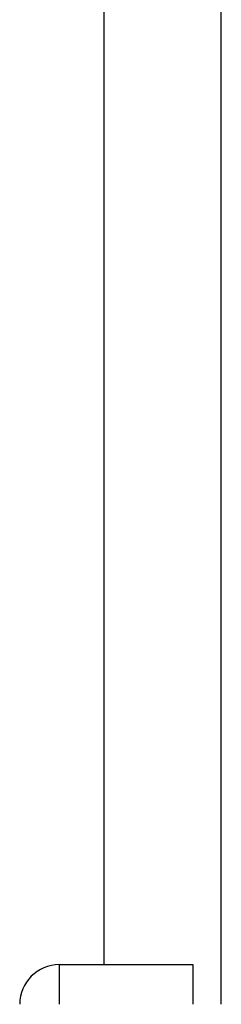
# Model space of a CAD drawing. Header units: inches. Extents: x 10 to 196, y 10 to 109.
# Tile 120 of 239: x 12.546 to 12.983, y 55.852 to 57.985. Entities that reach past the tile are written whole.
import ezdxf

# ---------------------------------------------------------------- set-up
doc = ezdxf.new("R2010")
doc.units = ezdxf.units.IN
doc.header["$MEASUREMENT"] = 0
doc.layers.add('Visible Edges(ANSI)', color=7, linetype='Continuous', lineweight=25)
doc.layers.add('Visible Tangent Edges(ANSI)', color=7, linetype='Continuous', lineweight=25)

msp = doc.modelspace()

# ---------------------------------------------------------------- linework, layer by layer
at = {"layer": 'Visible Edges(ANSI)'}
for p, q in [((12.9827, 55.8521), (12.9827, 60.1178)), ((12.7285, 55.9381), (12.7285, 60.0318)), ((12.6317, 55.9381), (12.9207, 55.9381)), ((12.9207, 55.9381), (12.9207, 55.8521))]:
    msp.add_line(p, q, dxfattribs=at)
msp.add_arc((12.6317, 55.8521), 0.086, 90, 180, dxfattribs=at)
at = {"layer": 'Visible Tangent Edges(ANSI)'}
msp.add_line((12.6317, 55.8521), (12.6317, 55.9381), dxfattribs=at)

doc.saveas('drawing.dxf')
